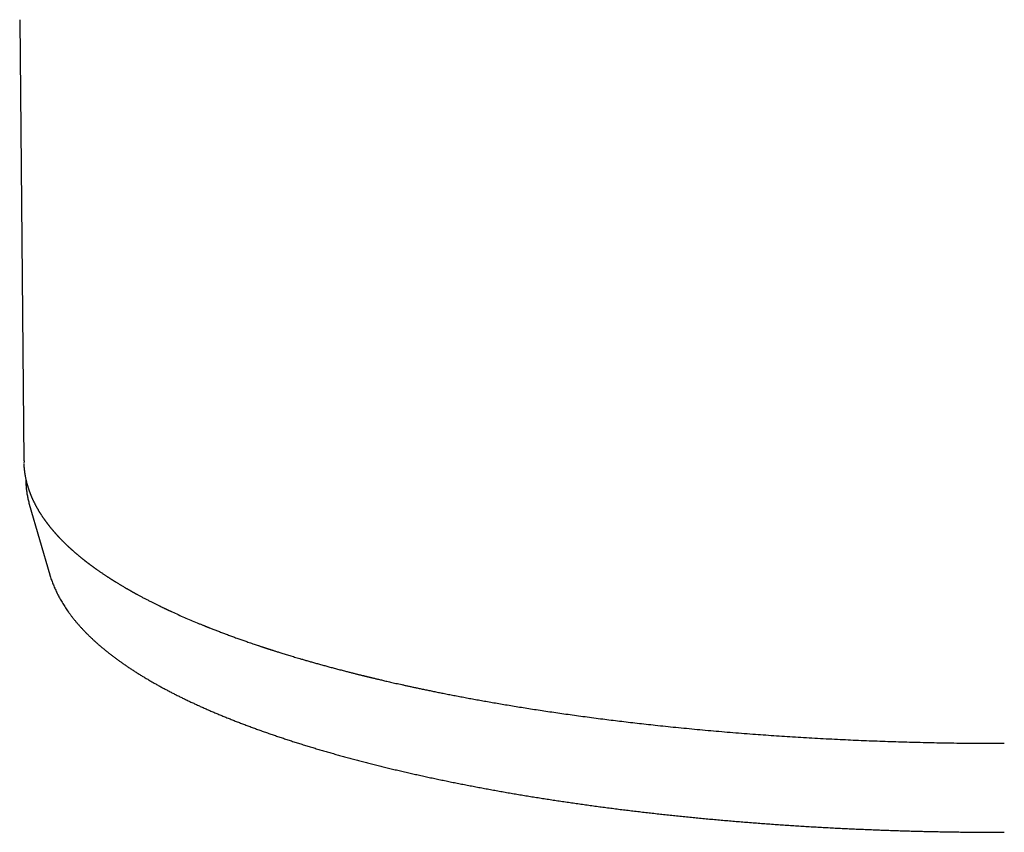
# Model space of a CAD drawing. Header units: millimetres. Extents: x 8 to 486, y 12 to 546.
# Tile 1 of 121: x 224 to 269, y 187 to 225. Entities that reach past the tile are written whole.
import ezdxf

# ---------------------------------------------------------------- set-up
doc = ezdxf.new("R2010")
doc.units = ezdxf.units.MM

msp = doc.modelspace()

# ---------------------------------------------------------------- linework, layer by layer
at = {"color": 7, "linetype": 'Continuous', "lineweight": 30}
for p, q in [((223.812, 224.599), (223.996, 204.362)), ((224.021, 204.232), (224.025, 204.362)), ((224.264, 202.342), (224.247, 202.402)), ((224.254, 202.376), (225.196, 199.131))]:
    msp.add_line(p, q, dxfattribs=at)
for points, knots in [([(224, 204.215), (224, 204.215), (224, 204.206), (224.001, 204.187), (224.003, 204.161), (224.004, 204.138), (224.005, 204.118), (224.007, 204.099), (224.008, 204.079), (224.01, 204.061), (224.011, 204.044), (224.013, 204.029), (224.014, 204.014), (224.016, 203.998), (224.018, 203.98), (224.02, 203.959), (224.022, 203.937), (224.025, 203.914), (224.028, 203.889), (224.031, 203.867), (224.033, 203.848), (224.035, 203.834), (224.037, 203.821), (224.039, 203.81), (224.041, 203.799), (224.042, 203.787), (224.044, 203.773), (224.048, 203.75), (224.054, 203.717), (224.061, 203.676), (224.068, 203.636), (224.076, 203.597), (224.084, 203.559), (224.092, 203.523), (224.099, 203.488), (224.107, 203.454), (224.115, 203.422), (224.123, 203.39), (224.131, 203.36), (224.138, 203.331), (224.145, 203.306), (224.151, 203.284), (224.157, 203.263), (224.163, 203.243), (224.168, 203.226), (224.172, 203.213), (224.175, 203.202), (224.178, 203.192), (224.181, 203.182), (224.185, 203.171), (224.189, 203.156), (224.195, 203.138), (224.201, 203.118), (224.207, 203.1), (224.213, 203.083), (224.217, 203.069), (224.222, 203.054), (224.227, 203.039), (224.233, 203.024), (224.237, 203.011), (224.242, 202.998), (224.245, 202.988), (224.249, 202.979), (224.252, 202.97), (224.255, 202.961), (224.26, 202.948), (224.267, 202.929), (224.276, 202.905), (224.284, 202.883), (224.292, 202.862), (224.299, 202.844), (224.307, 202.824), (224.315, 202.805), (224.323, 202.786), (224.33, 202.768), (224.336, 202.753), (224.342, 202.738), (224.35, 202.72), (224.36, 202.696), (224.373, 202.668), (224.386, 202.638), (224.4, 202.607), (224.412, 202.58), (224.423, 202.556), (224.433, 202.536), (224.442, 202.518), (224.45, 202.501), (224.457, 202.485), (224.464, 202.471), (224.472, 202.456), (224.48, 202.439), (224.49, 202.42), (224.5, 202.399), (224.515, 202.371), (224.533, 202.337), (224.552, 202.3), (224.569, 202.27), (224.583, 202.244), (224.597, 202.219), (224.611, 202.194), (224.626, 202.167), (224.643, 202.137), (224.662, 202.105), (224.681, 202.073), (224.699, 202.042), (224.718, 202.012), (224.736, 201.983), (224.753, 201.956), (224.771, 201.927), (224.791, 201.896), (224.813, 201.863), (224.836, 201.827), (224.857, 201.797), (224.874, 201.771), (224.887, 201.752), (224.899, 201.734), (224.911, 201.718), (224.921, 201.703), (224.93, 201.689), (224.941, 201.674), (224.954, 201.656), (224.967, 201.637), (224.98, 201.619), (224.993, 201.602), (225.004, 201.587), (225.016, 201.57), (225.03, 201.552), (225.043, 201.534), (225.056, 201.517), (225.068, 201.5), (225.081, 201.483), (225.094, 201.466), (225.107, 201.45), (225.119, 201.435), (225.128, 201.423), (225.136, 201.413), (225.142, 201.405), (225.148, 201.397), (225.154, 201.389), (225.162, 201.38), (225.17, 201.369), (225.181, 201.356), (225.194, 201.339), (225.211, 201.318), (225.229, 201.296), (225.247, 201.274), (225.265, 201.252), (225.283, 201.23), (225.302, 201.207), (225.321, 201.185), (225.341, 201.162), (225.36, 201.139), (225.379, 201.118), (225.395, 201.098), (225.411, 201.081), (225.423, 201.067), (225.433, 201.056), (225.441, 201.047), (225.448, 201.039), (225.455, 201.031), (225.463, 201.022), (225.472, 201.012), (225.483, 201), (225.496, 200.985), (225.513, 200.966), (225.532, 200.946), (225.552, 200.924), (225.575, 200.9), (225.596, 200.876), (225.617, 200.855), (225.635, 200.835), (225.655, 200.814), (225.675, 200.793), (225.695, 200.773), (225.713, 200.754), (225.727, 200.739), (225.739, 200.727), (225.749, 200.718), (225.757, 200.71), (225.764, 200.703), (225.771, 200.695), (225.78, 200.686), (225.79, 200.676), (225.802, 200.664), (225.823, 200.644), (225.85, 200.616), (225.885, 200.582), (225.916, 200.552), (225.943, 200.526), (225.966, 200.504), (225.989, 200.483), (226.011, 200.461), (226.033, 200.441), (226.054, 200.421), (226.074, 200.403), (226.092, 200.386), (226.109, 200.37), (226.123, 200.357), (226.135, 200.346), (226.144, 200.338), (226.151, 200.332), (226.157, 200.327), (226.164, 200.32), (226.173, 200.312), (226.184, 200.302), (226.197, 200.291), (226.211, 200.278), (226.233, 200.258), (226.262, 200.233), (226.296, 200.203), (226.328, 200.175), (226.359, 200.148), (226.388, 200.123), (226.417, 200.099), (226.447, 200.073), (226.479, 200.046), (226.513, 200.018), (226.542, 199.994), (226.566, 199.974), (226.582, 199.961), (226.597, 199.949), (226.609, 199.939), (226.619, 199.93), (226.628, 199.923), (226.635, 199.917), (226.643, 199.911), (226.652, 199.904), (226.663, 199.895), (226.678, 199.883), (226.696, 199.869), (226.716, 199.853), (226.739, 199.835), (226.764, 199.815), (226.791, 199.793), (226.836, 199.758), (226.898, 199.71), (226.96, 199.663), (227.006, 199.628), (227.033, 199.608), (227.061, 199.587), (227.089, 199.566), (227.117, 199.546), (227.143, 199.527), (227.166, 199.51), (227.187, 199.494), (227.207, 199.48), (227.224, 199.467), (227.24, 199.456), (227.253, 199.446), (227.267, 199.436), (227.284, 199.424), (227.303, 199.41), (227.324, 199.396), (227.355, 199.374), (227.395, 199.345), (227.447, 199.309), (227.499, 199.273), (227.553, 199.236), (227.606, 199.2), (227.657, 199.166), (227.707, 199.132), (227.754, 199.101), (227.798, 199.072), (227.841, 199.044), (227.88, 199.018), (227.917, 198.994), (227.95, 198.973), (227.98, 198.954), (228.005, 198.938), (228.025, 198.925), (228.04, 198.916), (228.05, 198.909), (228.059, 198.904), (228.067, 198.899), (228.075, 198.894), (228.087, 198.886), (228.101, 198.877), (228.119, 198.866), (228.139, 198.854), (228.159, 198.841), (228.18, 198.828), (228.202, 198.815), (228.223, 198.802), (228.253, 198.783), (228.292, 198.759), (228.337, 198.731), (228.381, 198.705), (228.424, 198.679), (228.468, 198.652), (228.519, 198.622), (228.576, 198.588), (228.64, 198.551), (228.696, 198.518), (228.741, 198.492), (228.776, 198.472), (228.811, 198.452), (228.845, 198.433), (228.88, 198.413), (228.914, 198.394), (228.947, 198.375), (228.976, 198.359), (229, 198.345), (229.019, 198.335), (229.034, 198.327), (229.046, 198.32), (229.06, 198.312), (229.078, 198.302), (229.102, 198.289), (229.129, 198.274), (229.161, 198.257), (229.195, 198.238), (229.239, 198.214), (229.293, 198.185), (229.357, 198.15), (229.421, 198.116), (229.486, 198.082), (229.55, 198.048), (229.617, 198.013), (229.686, 197.978), (229.755, 197.942), (229.823, 197.907), (229.891, 197.873), (229.975, 197.831), (230.075, 197.781), (230.168, 197.735), (230.236, 197.702), (230.28, 197.681), (230.323, 197.66), (230.365, 197.64), (230.405, 197.62), (230.443, 197.602), (230.475, 197.587), (230.502, 197.575), (230.522, 197.565), (230.54, 197.557), (230.558, 197.548), (230.579, 197.538), (230.603, 197.527), (230.631, 197.514), (230.662, 197.499), (230.696, 197.483), (230.734, 197.466), (230.774, 197.447), (230.892, 197.393), (231.09, 197.303), (231.372, 197.179), (231.66, 197.054), (231.878, 196.963), (232.02, 196.904), (232.086, 196.877), (232.151, 196.85), (232.208, 196.827), (232.254, 196.808), (232.288, 196.795), (232.318, 196.783), (232.344, 196.772), (232.365, 196.764), (232.381, 196.757), (232.392, 196.753), (232.402, 196.749), (232.41, 196.746), (232.42, 196.742), (232.432, 196.737), (232.449, 196.73), (232.471, 196.721), (232.497, 196.711), (232.541, 196.694), (232.602, 196.669), (232.682, 196.638), (232.764, 196.606), (232.848, 196.574), (232.933, 196.541), (233.022, 196.507), (233.113, 196.473), (233.204, 196.438), (233.328, 196.392), (233.485, 196.334), (233.675, 196.265), (233.863, 196.197), (234.048, 196.132), (234.209, 196.075), (234.345, 196.028), (234.456, 195.99), (234.564, 195.954), (234.667, 195.919), (234.752, 195.89), (234.821, 195.867), (234.873, 195.85), (234.924, 195.833), (234.974, 195.817), (235.023, 195.801), (235.069, 195.785), (235.108, 195.773), (235.139, 195.763), (235.161, 195.755), (235.18, 195.749), (235.195, 195.744), (235.207, 195.74), (235.223, 195.735), (235.245, 195.728), (235.275, 195.719), (235.307, 195.708), (235.342, 195.697), (235.382, 195.684), (235.43, 195.669), (235.487, 195.65), (235.556, 195.629), (235.631, 195.605), (235.713, 195.579), (235.802, 195.551), (235.897, 195.522), (235.997, 195.491), (236.1, 195.46), (236.205, 195.428), (236.315, 195.394), (236.428, 195.36), (236.545, 195.326), (236.678, 195.286), (236.827, 195.243), (236.993, 195.195), (237.165, 195.145), (237.344, 195.095), (237.529, 195.043), (237.717, 194.991), (237.908, 194.938), (238.101, 194.886), (238.301, 194.833), (238.507, 194.779), (238.675, 194.735), (238.803, 194.702), (238.887, 194.68), (238.968, 194.659), (239.045, 194.64), (239.118, 194.622), (239.186, 194.604), (239.252, 194.588), (239.315, 194.572), (239.376, 194.557), (239.431, 194.543), (239.481, 194.531), (239.526, 194.52), (239.565, 194.51), (239.599, 194.502), (239.629, 194.494), (239.655, 194.488), (239.681, 194.482), (239.71, 194.475), (239.739, 194.468), (239.768, 194.461), (239.797, 194.453), (239.83, 194.446), (239.863, 194.437), (239.899, 194.429), (239.938, 194.419), (239.98, 194.409), (240.031, 194.397), (240.092, 194.383), (240.164, 194.365), (240.241, 194.347), (240.325, 194.327), (240.415, 194.306), (240.511, 194.284), (240.614, 194.26), (240.722, 194.235), (240.836, 194.209), (240.957, 194.182), (241.083, 194.153), (241.216, 194.123), (241.355, 194.093), (241.5, 194.061), (241.651, 194.028), (241.809, 193.993), (241.973, 193.958), (242.15, 193.921), (242.34, 193.881), (242.543, 193.839), (242.753, 193.795), (242.971, 193.751), (243.197, 193.706), (243.433, 193.66), (243.678, 193.612), (243.93, 193.563), (244.19, 193.514), (244.455, 193.465), (244.725, 193.415), (245.002, 193.366), (245.285, 193.315), (245.578, 193.264), (245.881, 193.212), (246.193, 193.16), (246.513, 193.107), (246.841, 193.054), (247.177, 193), (247.521, 192.947), (247.874, 192.893), (248.234, 192.839), (248.603, 192.786), (248.98, 192.732), (249.365, 192.678), (249.759, 192.625), (250.161, 192.572), (250.56, 192.52), (250.955, 192.47), (251.347, 192.422), (251.745, 192.375), (252.151, 192.328), (252.565, 192.281), (252.998, 192.234), (253.452, 192.186), (253.927, 192.137), (254.411, 192.089), (254.904, 192.042), (255.402, 191.996), (255.907, 191.952), (256.416, 191.909), (256.935, 191.867), (257.443, 191.828), (257.939, 191.792), (258.424, 191.758), (258.915, 191.725), (259.413, 191.693), (259.918, 191.663), (260.43, 191.634), (260.948, 191.606), (261.454, 191.581), (261.948, 191.558), (262.429, 191.537), (262.916, 191.518), (263.407, 191.5), (263.901, 191.483), (264.397, 191.468), (264.895, 191.454), (265.397, 191.442), (265.908, 191.431), (266.427, 191.422), (266.955, 191.414), (267.487, 191.408), (268.024, 191.404), (268.529, 191.401), (268.855, 191.401), (269, 191.401)], [0, 0, 0, 0, 0.000008, 0.001267, 0.002608, 0.003513, 0.004411, 0.005302, 0.006185, 0.007041, 0.007808, 0.008484, 0.009079, 0.009814, 0.010648, 0.011581, 0.012585, 0.013647, 0.014767, 0.015936, 0.016679, 0.017334, 0.017901, 0.018383, 0.018871, 0.01942, 0.020029, 0.020699, 0.022606, 0.024491, 0.026344, 0.028127, 0.029836, 0.031535, 0.033049, 0.034588, 0.03616, 0.037493, 0.038943, 0.040376, 0.041426, 0.042437, 0.04341, 0.044319, 0.045131, 0.045701, 0.046212, 0.046664, 0.047069, 0.047538, 0.048243, 0.04908, 0.050019, 0.051005, 0.05165, 0.052313, 0.052994, 0.053694, 0.054366, 0.055048, 0.055625, 0.0561, 0.056478, 0.056865, 0.057294, 0.057765, 0.058736, 0.059846, 0.061086, 0.061889, 0.062738, 0.063632, 0.064571, 0.065489, 0.066298, 0.067015, 0.067662, 0.068327, 0.069599, 0.070953, 0.072361, 0.073791, 0.075243, 0.076205, 0.077156, 0.078033, 0.078832, 0.079552, 0.080193, 0.080897, 0.081695, 0.082588, 0.083575, 0.084609, 0.086577, 0.088461, 0.089747, 0.090973, 0.092138, 0.093294, 0.094534, 0.096016, 0.097564, 0.099085, 0.100576, 0.102028, 0.103409, 0.104713, 0.106, 0.107537, 0.109175, 0.110886, 0.112656, 0.113607, 0.114568, 0.115456, 0.116243, 0.11693, 0.117517, 0.118297, 0.11915, 0.120085, 0.121101, 0.121783, 0.12253, 0.123354, 0.124254, 0.125232, 0.125985, 0.126778, 0.12761, 0.128483, 0.129323, 0.130041, 0.130637, 0.131112, 0.131482, 0.131838, 0.132243, 0.132698, 0.133202, 0.133755, 0.134696, 0.135743, 0.136816, 0.137899, 0.138992, 0.140095, 0.141209, 0.142333, 0.143466, 0.14461, 0.145693, 0.146662, 0.147517, 0.148259, 0.148762, 0.149195, 0.149574, 0.14998, 0.150423, 0.150903, 0.15142, 0.152257, 0.153176, 0.15419, 0.155306, 0.156524, 0.157845, 0.158792, 0.159786, 0.160827, 0.161913, 0.162963, 0.163893, 0.164703, 0.165254, 0.16573, 0.166133, 0.166465, 0.166829, 0.167272, 0.167799, 0.168411, 0.169107, 0.170872, 0.172597, 0.174282, 0.175427, 0.176553, 0.17766, 0.178747, 0.179814, 0.180822, 0.181738, 0.182637, 0.183424, 0.184098, 0.184659, 0.185108, 0.185332, 0.18559, 0.185929, 0.186351, 0.186855, 0.18744, 0.188109, 0.188859, 0.190487, 0.192034, 0.193501, 0.194852, 0.196128, 0.197382, 0.198707, 0.200103, 0.201571, 0.203111, 0.203906, 0.204615, 0.205233, 0.205759, 0.206194, 0.206537, 0.206829, 0.207137, 0.207514, 0.20796, 0.2086, 0.209343, 0.210191, 0.211142, 0.212197, 0.213338, 0.214492, 0.217697, 0.220948, 0.222041, 0.22314, 0.224244, 0.225353, 0.226452, 0.227477, 0.228371, 0.229193, 0.229943, 0.230623, 0.23124, 0.23168, 0.23222, 0.232861, 0.233601, 0.234424, 0.235245, 0.237133, 0.238953, 0.241032, 0.243015, 0.244902, 0.246818, 0.248624, 0.250321, 0.251907, 0.253383, 0.254818, 0.256116, 0.257279, 0.258305, 0.259195, 0.259948, 0.260371, 0.260735, 0.261039, 0.261285, 0.261539, 0.261923, 0.262438, 0.263082, 0.263732, 0.264459, 0.265189, 0.265912, 0.266627, 0.267335, 0.268973, 0.27057, 0.271961, 0.273356, 0.274828, 0.276379, 0.27836, 0.280457, 0.28267, 0.283753, 0.284861, 0.285996, 0.287104, 0.288132, 0.289303, 0.29035, 0.29127, 0.292066, 0.292603, 0.293062, 0.293445, 0.293779, 0.294382, 0.295113, 0.295972, 0.29696, 0.298037, 0.299159, 0.30101, 0.302969, 0.305037, 0.306884, 0.30881, 0.310815, 0.312872, 0.314906, 0.316913, 0.318894, 0.320848, 0.324224, 0.327518, 0.328789, 0.330048, 0.33128, 0.332418, 0.333603, 0.33465, 0.335558, 0.336329, 0.336837, 0.337274, 0.337766, 0.338343, 0.33902, 0.339785, 0.340638, 0.341581, 0.342611, 0.343731, 0.3449, 0.352266, 0.359728, 0.367262, 0.374783, 0.376434, 0.378085, 0.379735, 0.381377, 0.382326, 0.383175, 0.383923, 0.384572, 0.38512, 0.385468, 0.385758, 0.385992, 0.386171, 0.386387, 0.386677, 0.387115, 0.387657, 0.388302, 0.389031, 0.390866, 0.392822, 0.394901, 0.396861, 0.398918, 0.401073, 0.40326, 0.405426, 0.407571, 0.4121, 0.416534, 0.420874, 0.425121, 0.429273, 0.431873, 0.434374, 0.436775, 0.439075, 0.441276, 0.442467, 0.443627, 0.444756, 0.445852, 0.446918, 0.447952, 0.448929, 0.449482, 0.449962, 0.450369, 0.450703, 0.450963, 0.451176, 0.451741, 0.452409, 0.453093, 0.45386, 0.45471, 0.455643, 0.456979, 0.458454, 0.46007, 0.461825, 0.46372, 0.465756, 0.467931, 0.470048, 0.472275, 0.474578, 0.47695, 0.47939, 0.4819, 0.485195, 0.488601, 0.492119, 0.49575, 0.499492, 0.503346, 0.507082, 0.510918, 0.514854, 0.518889, 0.523023, 0.524705, 0.526353, 0.527918, 0.529399, 0.530797, 0.53211, 0.53334, 0.534597, 0.535752, 0.536806, 0.537759, 0.53861, 0.53936, 0.540009, 0.540557, 0.541023, 0.541485, 0.542088, 0.542637, 0.543118, 0.543742, 0.544316, 0.544944, 0.545626, 0.546361, 0.54715, 0.547993, 0.54924, 0.550588, 0.552039, 0.553591, 0.555279, 0.557073, 0.558974, 0.56098, 0.563092, 0.56531, 0.567633, 0.570063, 0.572598, 0.57524, 0.577987, 0.58084, 0.583799, 0.586864, 0.590357, 0.593979, 0.597722, 0.601565, 0.605507, 0.609673, 0.613944, 0.618319, 0.6228, 0.627385, 0.63199, 0.636696, 0.641503, 0.646411, 0.651524, 0.656742, 0.662064, 0.667493, 0.673026, 0.678664, 0.684408, 0.690256, 0.69621, 0.702269, 0.708433, 0.714703, 0.721077, 0.727557, 0.733589, 0.739709, 0.745918, 0.752215, 0.7586, 0.765074, 0.772221, 0.779473, 0.786829, 0.79429, 0.801856, 0.809389, 0.817022, 0.824757, 0.832592, 0.839674, 0.846835, 0.854077, 0.8614, 0.868803, 0.876287, 0.883851, 0.891495, 0.898413, 0.905395, 0.912442, 0.919553, 0.926729, 0.93384, 0.941013, 0.948249, 0.955546, 0.963057, 0.970633, 0.978273, 0.985978, 0.993749, 1, 1, 1, 1]), ([(224.095, 203.508), (224.095, 203.504), (224.094, 203.47), (224.095, 203.404), (224.098, 203.312), (224.103, 203.22), (224.11, 203.127), (224.12, 203.035), (224.132, 202.942), (224.146, 202.849), (224.163, 202.757), (224.181, 202.664), (224.202, 202.571), (224.224, 202.484), (224.239, 202.429), (224.246, 202.404)], [0, 0, 0, 0, 0.010187, 0.093415, 0.176734, 0.260155, 0.343691, 0.427356, 0.511163, 0.595123, 0.679249, 0.763549, 0.848035, 0.932713, 1, 1, 1, 1]), ([(225.197, 199.131), (225.198, 199.127), (225.208, 199.089), (225.23, 199.018), (225.263, 198.919), (225.298, 198.819), (225.336, 198.719), (225.376, 198.62), (225.418, 198.52), (225.463, 198.42), (225.51, 198.32), (225.56, 198.22), (225.612, 198.121), (225.667, 198.021), (225.724, 197.921), (225.784, 197.822), (225.846, 197.722), (225.911, 197.623), (225.979, 197.523), (226.048, 197.424), (226.121, 197.325), (226.196, 197.226), (226.273, 197.127), (226.353, 197.029), (226.435, 196.931), (226.52, 196.833), (226.608, 196.735), (226.697, 196.638), (226.79, 196.541), (226.884, 196.444), (226.981, 196.348), (227.081, 196.252), (227.182, 196.156), (227.287, 196.061), (227.393, 195.966), (227.502, 195.872), (227.613, 195.778), (227.726, 195.684), (227.842, 195.591), (227.96, 195.499), (228.08, 195.406), (228.202, 195.315), (228.326, 195.223), (228.453, 195.133), (228.581, 195.042), (228.712, 194.953), (228.845, 194.863), (228.98, 194.774), (229.117, 194.686), (229.256, 194.598), (229.397, 194.511), (229.54, 194.424), (229.686, 194.337), (229.833, 194.251), (229.982, 194.166), (230.133, 194.081), (230.287, 193.996), (230.442, 193.912), (230.599, 193.829), (230.758, 193.746), (230.919, 193.663), (231.082, 193.581), (231.247, 193.499), (231.414, 193.418), (231.582, 193.337), (231.753, 193.257), (231.926, 193.177), (232.1, 193.098), (232.276, 193.019), (232.454, 192.941), (232.634, 192.863), (232.816, 192.786), (232.999, 192.709), (233.185, 192.633), (233.372, 192.557), (233.561, 192.481), (233.752, 192.406), (233.944, 192.332), (234.138, 192.258), (234.335, 192.184), (234.532, 192.111), (234.732, 192.038), (234.933, 191.966), (235.136, 191.895), (235.341, 191.823), (235.547, 191.753), (235.755, 191.683), (235.965, 191.613), (236.177, 191.544), (236.39, 191.475), (236.605, 191.407), (236.821, 191.339), (237.039, 191.272), (237.259, 191.205), (237.48, 191.139), (237.703, 191.073), (237.928, 191.008), (238.154, 190.943), (238.381, 190.879), (238.611, 190.815), (238.841, 190.752), (239.074, 190.689), (239.308, 190.627), (239.543, 190.566), (239.78, 190.504), (240.018, 190.444), (240.258, 190.384), (240.499, 190.324), (240.742, 190.265), (240.986, 190.207), (241.232, 190.149), (241.479, 190.091), (241.728, 190.034), (241.978, 189.978), (242.229, 189.922), (242.482, 189.867), (242.736, 189.812), (242.991, 189.758), (243.248, 189.704), (243.506, 189.651), (243.765, 189.598), (244.026, 189.546), (244.288, 189.494), (244.552, 189.444), (244.816, 189.393), (245.082, 189.343), (245.349, 189.294), (245.618, 189.245), (245.887, 189.197), (246.158, 189.149), (246.43, 189.102), (246.703, 189.056), (246.978, 189.01), (247.253, 188.965), (247.53, 188.92), (247.808, 188.876), (248.087, 188.832), (248.367, 188.789), (248.648, 188.747), (248.931, 188.705), (249.214, 188.664), (249.498, 188.623), (249.784, 188.583), (250.071, 188.543), (250.358, 188.505), (250.647, 188.466), (250.937, 188.429), (251.227, 188.391), (251.519, 188.355), (251.811, 188.319), (252.105, 188.284), (252.4, 188.249), (252.695, 188.215), (252.992, 188.181), (253.289, 188.148), (253.587, 188.116), (253.886, 188.085), (254.187, 188.053), (254.488, 188.023), (254.789, 187.993), (255.092, 187.964), (255.396, 187.935), (255.7, 187.908), (256.005, 187.88), (256.312, 187.853), (256.619, 187.827), (256.926, 187.802), (257.235, 187.777), (257.545, 187.753), (257.855, 187.729), (258.166, 187.706), (258.478, 187.684), (258.791, 187.662), (259.104, 187.641), (259.419, 187.621), (259.734, 187.601), (260.05, 187.582), (260.367, 187.564), (260.685, 187.546), (261.003, 187.529), (261.323, 187.512), (261.644, 187.496), (261.965, 187.481), (262.288, 187.466), (262.601, 187.453), (262.903, 187.441), (263.194, 187.429), (263.486, 187.418), (263.778, 187.408), (264.069, 187.398), (264.361, 187.389), (264.654, 187.381), (264.946, 187.373), (265.238, 187.365), (265.53, 187.358), (265.822, 187.352), (266.113, 187.346), (266.405, 187.341), (266.695, 187.337), (266.985, 187.332), (267.273, 187.329), (267.559, 187.326), (267.839, 187.324), (268.11, 187.322), (268.348, 187.321), (268.558, 187.32), (268.767, 187.32), (268.915, 187.319), (269, 187.319)], [0, 0, 0, 0, 0.000572, 0.005042, 0.009534, 0.014048, 0.018584, 0.023143, 0.027727, 0.032335, 0.036968, 0.041627, 0.04631, 0.051018, 0.055752, 0.06051, 0.065292, 0.070098, 0.074927, 0.079779, 0.084651, 0.089545, 0.094457, 0.099388, 0.104336, 0.1093, 0.114279, 0.119271, 0.124276, 0.129292, 0.134318, 0.139354, 0.144397, 0.149447, 0.154504, 0.159565, 0.164631, 0.169699, 0.174771, 0.179845, 0.18492, 0.189996, 0.195072, 0.200148, 0.205223, 0.210298, 0.21537, 0.220442, 0.225511, 0.230578, 0.235643, 0.240705, 0.245765, 0.250822, 0.255876, 0.260928, 0.265976, 0.271021, 0.276063, 0.281103, 0.286139, 0.291172, 0.296202, 0.301229, 0.306253, 0.311274, 0.316292, 0.321307, 0.326319, 0.331328, 0.336335, 0.341339, 0.34634, 0.351338, 0.356334, 0.361327, 0.366317, 0.371305, 0.376291, 0.381275, 0.386256, 0.391234, 0.396211, 0.401186, 0.406158, 0.411128, 0.416097, 0.421063, 0.426027, 0.43099, 0.435951, 0.44091, 0.445867, 0.450823, 0.455777, 0.46073, 0.465681, 0.470631, 0.475579, 0.480526, 0.485471, 0.490415, 0.495358, 0.5003, 0.50524, 0.51018, 0.515118, 0.520055, 0.524992, 0.529927, 0.534861, 0.539795, 0.544727, 0.549659, 0.55459, 0.55952, 0.56445, 0.569379, 0.574307, 0.579234, 0.584162, 0.589088, 0.594014, 0.59894, 0.603865, 0.60879, 0.613714, 0.618638, 0.623562, 0.628486, 0.63341, 0.638333, 0.643256, 0.648179, 0.653103, 0.658026, 0.662949, 0.667873, 0.672796, 0.67772, 0.682644, 0.687568, 0.692493, 0.697418, 0.702343, 0.707269, 0.712196, 0.717123, 0.722051, 0.72698, 0.731909, 0.73684, 0.741771, 0.746703, 0.751637, 0.756572, 0.761508, 0.766445, 0.771384, 0.776325, 0.781267, 0.786211, 0.791157, 0.796106, 0.801056, 0.806009, 0.810964, 0.815923, 0.820884, 0.825848, 0.830816, 0.835788, 0.840763, 0.845743, 0.850727, 0.855716, 0.860711, 0.865711, 0.870718, 0.875732, 0.880753, 0.885783, 0.890822, 0.895871, 0.900932, 0.905478, 0.910023, 0.914567, 0.91911, 0.923651, 0.928191, 0.932729, 0.937264, 0.941796, 0.946325, 0.95085, 0.955368, 0.959879, 0.964379, 0.968864, 0.973326, 0.97775, 0.982105, 0.986314, 0.990322, 0.993157, 0.996045, 1, 1, 1, 1])]:
    msp.add_open_spline(points, degree=3, knots=knots, dxfattribs=at)

doc.saveas('drawing.dxf')
